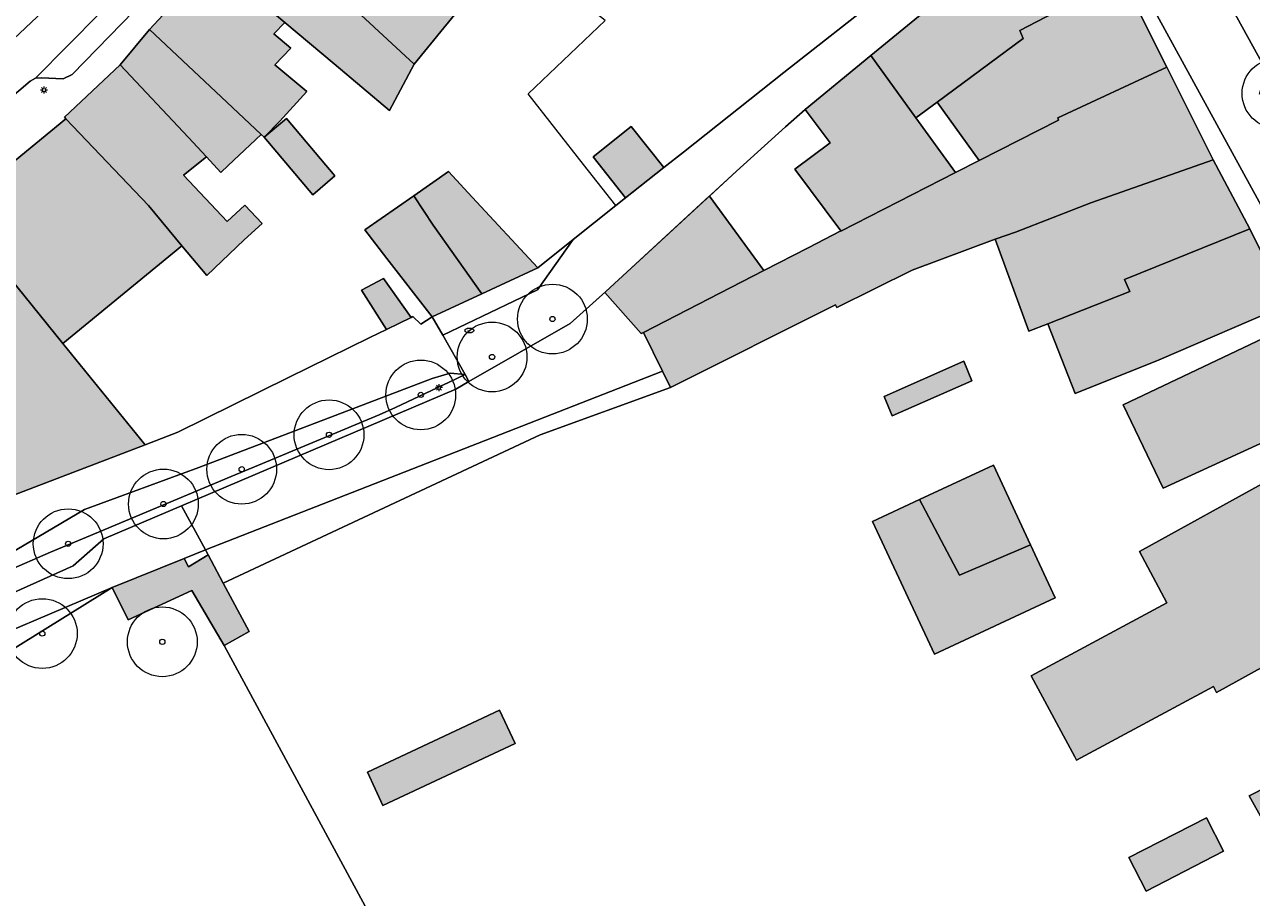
# Model space of a CAD drawing. Header units: metres. Extents: x 187482 to 189800, y 333582 to 335019.
# Tile 181 of 256: x 189031 to 189119, y 334170 to 334233. Entities that reach past the tile are written whole.
import ezdxf
from ezdxf.enums import TextEntityAlignment as Align

# ---------------------------------------------------------------- set-up
doc = ezdxf.new("R2010")
doc.units = ezdxf.units.M
doc.layers.get('0').update_dxf_attribs({"color": 252, "lineweight": 18})
for name, color, linetype, lineweight in [('B-WE-GR-BEPLANTING_CULTUUR_BOSPLANTSOEN-GV', 252, 'Continuous', 18), ('B-WE-GR-BOOM-S', 252, 'Continuous', 18), ('B-WE-GR-HAAG-G', 252, 'GR-HAAG1-SO', 18), ('B-WE-IE-MEUBILAIR-S', 252, 'Continuous', 18), ('B-WE-IE-TERREINAFSCHEIDING_KUNSTMATIG_HEKWERK-G', 252, 'IE-TERREINAFSCHEIDING_KUNSTMATIG-SO', 18), ('B-WE-IE-TERREINAFSCHEIDING_KUNSTMATIG_MUUR-G', 252, 'IE-TERREINAFSCHEIDING_KUNSTMATIG-SO', 18), ('B-WE-OG-BEBOUWING-GV', 252, 'Continuous', 18), ('B-WE-OG-TERREIN_ERF-GV', 252, 'Continuous', 18), ('B-WE-OG-WEG-GV', 252, 'Continuous', 18), ('B-WE-VH-GESLOTENVERHARDING_ASFALT-GV', 252, 'Continuous', 18), ('B-WE-VH-OPENVERHARDING_BETONSTRAATSTEEN-GV', 252, 'Continuous', 18), ('B-WE-VH-OPENVERHARDING_SIERBESTRATING-GV', 252, 'Continuous', 18), ('B-WE-VH-OPENVERHARDING_STRAATBAKSTEEN-GV', 252, 'Continuous', 18)]:
    doc.layers.add(name, color=color, linetype=linetype, lineweight=lineweight)
doc.layers.add('B-WE-OG-BEBOUWING-V', color=7, linetype='Continuous', lineweight=18, true_color=0xf0f0f0)
doc.styles.add('NLCS-ISO', font='NLCS-ISO.ttf')
doc.linetypes.add('GR-HAAG1-SO', pattern='A,6,[176,NLCS.SHX,S=0.125,R=0,X=0,Y=0],-2', length=8)
doc.linetypes.add('IE-TERREINAFSCHEIDING_KUNSTMATIG-SO', pattern='A,4,[82,NLCS.SHX,S=0.75,R=90,X=0,Y=0],4,-2', length=10)

# ---------------------------------------------------------------- blocks, each defined once
blk = doc.blocks.new('SIE-MEUBILAIR_PAAL_LICHTMAST-SO')
for points in [[(-0.62, 0), (-1, 0)], [(-0.71, 0.71), (-0.44, 0.44)], [(0, 1), (0, 0.62)], [(0.44, 0.44), (0.71, 0.71)], [(1, 0), (0.62, 0)], [(-0.71, -0.71), (-0.44, -0.44)], [(0, -0.62), (0, -1)], [(0.44, -0.44), (0.71, -0.71)]]:
    blk.add_lwpolyline(points)
blk.add_circle((0, 0), 0.5)
blk = doc.blocks.new('SIE-MEUBILAIR_PUT_BRANDKRAAN-SO')
blk.add_ellipse((0, 0), major_axis=(1.25, 0), ratio=0.54)
at = {"style": 'NLCS-ISO'}
blk.add_text('bk', height=0.75, dxfattribs=at).set_placement((0.03, 0), align=Align.MIDDLE_CENTER)
blk = doc.blocks.new('SGR-BOOM_GBKN-SO')
at = {"color": 0, "linetype": 'ByBlock', "lineweight": 18}
for radius in [2, 0.15]:
    blk.add_circle((0, 0), radius, dxfattribs=at)

msp = doc.modelspace()

# ---------------------------------------------------------------- hatches: boundary and pattern name
at = {"layer": 'B-WE-OG-BEBOUWING-V'}
h = msp.add_hatch(color=256, dxfattribs=at)
h.dxf.hatch_style = 1
h.paths.add_polyline_path([(189047.814, 334240.844), (189055.402, 334233.721), (189059.221, 334230.185), (189061.359, 334232.806), (189063.997, 334236.041), (189061.716, 334237.687), (189056.422, 334241.505), (189056.507, 334241.635), (189051.728, 334245.542)], flags=17)
h = msp.add_hatch(color=256, dxfattribs=at)
h.dxf.hatch_style = 1
h.paths.add_polyline_path([(189096.72, 334227.469), (189102.882, 334232.042), (189102.661, 334232.598), (189109.952, 334236.429), (189106.999, 334242.293), (189099.601, 334237.08), (189091.962, 334230.801), (189095.195, 334226.338)], flags=17)
h = msp.add_hatch(color=256, dxfattribs=at)
h.dxf.hatch_style = 1
h.paths.add_polyline_path([(189047.814, 334240.844), (189044.778, 334237.544), (189049.957, 334233.187), (189053.486, 334230.216), (189057.447, 334226.881), (189059.221, 334230.185), (189055.402, 334233.721)], flags=17)
h = msp.add_hatch(color=256, dxfattribs=at)
h.dxf.hatch_style = 1
h.paths.add_polyline_path([(189049.957, 334233.187), (189044.778, 334237.544), (189040.239, 334232.668), (189045.792, 334227.469), (189048.266, 334225.152), (189048.462, 334224.969), (189049.602, 334226.105), (189051.533, 334228.221), (189049.239, 334230.152), (189050.389, 334231.327), (189049.155, 334232.367)], flags=17)
h = msp.add_hatch(color=256, dxfattribs=at)
h.dxf.hatch_style = 1
h.paths.add_polyline_path([(189105.429, 334226.178), (189105.364, 334226.344), (189113.199, 334229.978), (189109.952, 334236.429), (189102.661, 334232.598), (189102.882, 334232.042), (189096.72, 334227.469), (189099.743, 334223.295)], flags=17)
h = msp.add_hatch(color=256, dxfattribs=at)
h.dxf.hatch_style = 1
h.paths.add_polyline_path([(189040.239, 334232.668), (189038.152, 334230.144), (189043.042, 334224.928), (189044.338, 334223.544), (189045.363, 334222.422), (189045.9, 334222.927), (189048.266, 334225.152), (189045.792, 334227.469)], flags=17)
h = msp.add_hatch(color=256, dxfattribs=at)
h.dxf.hatch_style = 1
h.paths.add_polyline_path([(189044.338, 334223.544), (189043.042, 334224.928), (189038.152, 334230.144), (189034.156, 334226.383), (189034.251, 334226.283), (189040.171, 334220.049), (189042.566, 334217.158), (189044.352, 334215.039), (189047.043, 334217.591), (189048.329, 334218.776), (189047.095, 334220.095), (189045.809, 334218.91), (189042.686, 334222.245)], flags=17)
h = msp.add_hatch(color=256, dxfattribs=at)
h.dxf.hatch_style = 1
h.paths.add_polyline_path([(189095.195, 334226.338), (189091.962, 334230.801), (189087.262, 334226.952), (189089.052, 334224.544), (189086.524, 334222.665), (189089.805, 334218.251), (189089.823, 334218.217), (189098.03, 334222.424)], flags=17)
h = msp.add_hatch(color=256, dxfattribs=at)
h.dxf.hatch_style = 1
h.paths.add_polyline_path([(189113.199, 334229.978), (189105.364, 334226.344), (189105.429, 334226.178), (189099.743, 334223.295), (189098.03, 334222.424), (189089.823, 334218.217), (189089.805, 334218.251), (189087.464, 334217.034), (189084.296, 334215.403), (189075.66, 334210.957), (189077.023, 334208.193), (189077.601, 334207.02), (189089.427, 334212.94), (189089.537, 334212.751), (189094.925, 334215.415), (189100.881, 334217.64), (189102.332, 334218.152), (189107.738, 334220.256), (189116.505, 334223.335)], flags=17)
h = msp.add_hatch(color=256, dxfattribs=at)
h.dxf.hatch_style = 1
h.paths.add_polyline_path([(189034.251, 334226.283), (189029.523, 334222.409), (189029.471, 334222.472), (189026.225, 334219.823), (189026.32, 334219.703), (189034.047, 334210.177), (189042.566, 334217.158), (189040.171, 334220.049)], flags=17)
h = msp.add_hatch(color=256, dxfattribs=at)
h.dxf.hatch_style = 1
h.paths.add_polyline_path([(189048.47, 334224.96), (189051.952, 334220.834), (189053.544, 334222.177), (189050.061, 334226.303)], flags=17)
h = msp.add_hatch(color=256, dxfattribs=at)
h.dxf.hatch_style = 1
h.paths.add_polyline_path([(189077.119, 334222.774), (189074.795, 334225.717), (189072.048, 334223.548), (189074.372, 334220.605)], flags=17)
h = msp.add_hatch(color=256, dxfattribs=at)
h.dxf.hatch_style = 1
h.paths.add_polyline_path([(189110.165, 334214.761), (189119.136, 334218.386), (189116.505, 334223.335), (189107.738, 334220.256), (189102.332, 334218.152), (189100.881, 334217.64), (189103.302, 334211.049), (189104.65, 334211.582), (189110.527, 334213.905)], flags=17)
h = msp.add_hatch(color=256, dxfattribs=at)
h.dxf.hatch_style = 1
h.paths.add_polyline_path([(189064.076, 334213.72), (189068.101, 334215.594), (189063.386, 334220.661), (189061.684, 334222.488), (189059.195, 334220.754), (189060.585, 334218.647)], flags=17)
h = msp.add_hatch(color=256, dxfattribs=at)
h.dxf.hatch_style = 1
h.paths.add_polyline_path([(189060.525, 334212.067), (189064.076, 334213.72), (189060.585, 334218.647), (189059.195, 334220.754), (189055.681, 334218.306), (189057.27, 334216.259)], flags=17)
h = msp.add_hatch(color=256, dxfattribs=at)
h.dxf.hatch_style = 1
h.paths.add_polyline_path([(189072.936, 334213.861), (189072.897, 334213.825), (189075.506, 334210.878), (189075.66, 334210.957), (189084.296, 334215.403), (189080.405, 334220.738), (189080.388, 334220.762)], flags=17)
h = msp.add_hatch(color=256, dxfattribs=at)
h.dxf.hatch_style = 1
h.paths.add_polyline_path([(189018.431, 334213.406), (189022.25, 334207.075), (189024.528, 334203.593), (189027.601, 334198.2), (189039.945, 334202.906), (189034.047, 334210.177), (189026.32, 334219.703), (189021.608, 334215.849), (189021.53, 334215.944)], flags=17)
h = msp.add_hatch(color=256, dxfattribs=at)
h.dxf.hatch_style = 1
h.paths.add_polyline_path([(189119.136, 334218.386), (189110.165, 334214.761), (189110.527, 334213.905), (189104.65, 334211.582), (189106.624, 334206.588), (189112.633, 334209), (189121.835, 334212.957)], flags=17)
h = msp.add_hatch(color=256, dxfattribs=at)
h.dxf.hatch_style = 1
h.paths.add_polyline_path([(189057.23, 334211.176), (189059, 334212.036), (189057.021, 334214.82), (189055.457, 334213.985)], flags=17)
h = msp.add_hatch(color=256, dxfattribs=at)
h.dxf.hatch_style = 1
h.paths.add_polyline_path([(189122.474, 334211.669), (189110.055, 334205.769), (189112.923, 334199.786), (189125.677, 334205.646)], flags=17)
h = msp.add_hatch(color=256, dxfattribs=at)
h.dxf.hatch_style = 1
h.paths.add_polyline_path([(189093.495, 334204.975), (189099.218, 334207.488), (189098.637, 334208.888), (189092.914, 334206.374)], flags=17)
h = msp.add_hatch(color=256, dxfattribs=at)
h.dxf.hatch_style = 1
h.paths.add_polyline_path([(189103.411, 334195.735), (189100.751, 334201.447), (189095.453, 334198.979), (189098.327, 334193.569)], flags=17)
h = msp.add_hatch(color=256, dxfattribs=at)
h.dxf.hatch_style = 1
h.paths.add_polyline_path([(189122.543, 334197.061), (189120.676, 334200.456), (189111.227, 334195.26), (189113.198, 334191.584), (189103.47, 334186.35), (189106.581, 334180.529), (189106.708, 334180.292), (189116.528, 334185.569), (189116.758, 334185.142), (189126.579, 334190.569), (189124.144, 334194.976), (189124.249, 334195.04), (189123.013, 334197.32)], flags=17)
h = msp.add_hatch(color=256, dxfattribs=at)
h.dxf.hatch_style = 1
h.paths.add_polyline_path([(189103.411, 334195.735), (189098.327, 334193.569), (189095.453, 334198.979), (189092.094, 334197.414), (189096.524, 334187.903), (189105.181, 334191.935)], flags=17)
h = msp.add_hatch(color=256, dxfattribs=at)
h.dxf.hatch_style = 1
h.paths.add_polyline_path([(189044.45, 334195.016), (189043.04, 334194.161), (189042.735, 334194.76), (189037.562, 334192.681), (189038.711, 334190.348), (189043.292, 334192.461), (189045.61, 334188.521), (189047.39, 334189.522), (189045.535, 334192.988)], flags=17)
h = msp.add_hatch(color=256, dxfattribs=at)
h.dxf.hatch_style = 1
h.paths.add_polyline_path([(189135.906, 334186.284), (189119.097, 334177.735), (189121.085, 334174.171), (189129.228, 334178.613), (189131.654, 334174.22), (189139.832, 334178.933)], flags=17)
h = msp.add_hatch(color=256, dxfattribs=at)
h.dxf.hatch_style = 1
h.paths.add_polyline_path([(189056.989, 334177.042), (189066.457, 334181.48), (189065.337, 334183.869), (189055.869, 334179.432)], flags=17)
h = msp.add_hatch(color=256, dxfattribs=at)
h.dxf.hatch_style = 1
h.paths.add_polyline_path([(189110.464, 334173.313), (189111.697, 334170.911), (189117.258, 334173.764), (189116.025, 334176.166)], flags=17)

# ---------------------------------------------------------------- linework, layer by layer
at = {"layer": 'B-WE-GR-BEPLANTING_CULTUUR_BOSPLANTSOEN-GV', "flags": 128}
msp.add_lwpolyline([(189021.298, 334188.183), (189034.78, 334194.223), (189036.984, 334196.165), (189042.543, 334198.532), (189062.206, 334206.904), (189063.15, 334207.444), (189062.89, 334207.949), (189061.73, 334207.388), (189057.88, 334205.587), (189056.725, 334205.047), (189048.071, 334201.454), (189046.114, 334200.641), (189042.98, 334199.324), (189036.296, 334196.516), (189033.161, 334195.199), (189029.981, 334193.826)], dxfattribs=at)
at = {"layer": 'B-WE-GR-HAAG-G', "ltscale": 0.2, "flags": 128}
for points in [[(189044.256, 334195.374), (189042.543, 334198.532)], [(189044.45, 334195.016), (189044.256, 334195.374)], [(189045.61, 334188.521), (189064.859, 334152.909), (189077.218, 334159.42), (189097.016, 334127.49)]]:
    msp.add_lwpolyline(points, dxfattribs=at)
at = {"layer": 'B-WE-IE-TERREINAFSCHEIDING_KUNSTMATIG_HEKWERK-G', "ltscale": 0.2, "flags": 128}
for points in [[(189063.15, 334207.444), (189070.41, 334211.595), (189072.976, 334213.897)], [(189042.543, 334198.532), (189062.206, 334206.904), (189063.15, 334207.444)], [(189010.905, 334183.986), (189021.298, 334188.183), (189034.78, 334194.223), (189036.984, 334196.165), (189042.543, 334198.532)]]:
    msp.add_lwpolyline(points, dxfattribs=at)
at = {"layer": 'B-WE-IE-TERREINAFSCHEIDING_KUNSTMATIG_MUUR-G', "ltscale": 0.2, "flags": 128}
for points in [[(189071.362, 334223.006), (189067.398, 334228.062), (189072.923, 334233.326), (189069.892, 334235.731), (189075.558, 334243.438)], [(189085.74, 334229.583), (189092.914, 334235.249)], [(189073.676, 334220.055), (189085.74, 334229.583)], [(189087.262, 334226.952), (189085.853, 334225.691)], [(189073.676, 334220.055), (189071.362, 334223.006)], [(189082.328, 334222.509), (189072.976, 334213.897)], [(189070.623, 334217.612), (189073.676, 334220.055)], [(189068.101, 334215.594), (189070.623, 334217.612)], [(189056.05, 334210.602), (189057.23, 334211.176)], [(189050.215, 334207.718), (189056.05, 334210.602)], [(189039.945, 334202.906), (189042.285, 334203.798)], [(189027.601, 334198.2), (189039.945, 334202.906)]]:
    msp.add_lwpolyline(points, dxfattribs=at)
at = {"layer": 'B-WE-OG-BEBOUWING-GV', "flags": 128}
for points in [[(189047.814, 334240.844), (189055.402, 334233.721), (189059.221, 334230.185), (189061.359, 334232.806), (189063.997, 334236.041), (189061.716, 334237.687), (189056.422, 334241.505), (189056.507, 334241.635), (189051.728, 334245.542)], [(189096.72, 334227.469), (189102.882, 334232.042), (189102.661, 334232.598), (189109.952, 334236.429), (189106.999, 334242.293), (189099.601, 334237.08), (189091.962, 334230.801), (189095.195, 334226.338)], [(189047.814, 334240.844), (189044.778, 334237.544), (189049.957, 334233.187), (189053.486, 334230.216), (189057.447, 334226.881), (189059.221, 334230.185), (189055.402, 334233.721)], [(189049.957, 334233.187), (189044.778, 334237.544), (189040.239, 334232.668), (189045.792, 334227.469), (189048.266, 334225.152), (189048.462, 334224.969), (189049.602, 334226.105), (189051.533, 334228.221), (189049.239, 334230.152), (189050.389, 334231.327), (189049.155, 334232.367)], [(189105.429, 334226.178), (189105.364, 334226.344), (189113.199, 334229.978), (189109.952, 334236.429), (189102.661, 334232.598), (189102.882, 334232.042), (189096.72, 334227.469), (189099.743, 334223.295)], [(189040.239, 334232.668), (189038.152, 334230.144), (189043.042, 334224.928), (189044.338, 334223.544), (189045.363, 334222.422), (189045.9, 334222.927), (189048.266, 334225.152), (189045.792, 334227.469)], [(189044.338, 334223.544), (189043.042, 334224.928), (189038.152, 334230.144), (189034.156, 334226.383), (189034.251, 334226.283), (189040.171, 334220.049), (189042.566, 334217.158), (189044.352, 334215.039), (189047.043, 334217.591), (189048.329, 334218.776), (189047.095, 334220.095), (189045.809, 334218.91), (189042.686, 334222.245)], [(189095.195, 334226.338), (189091.962, 334230.801), (189087.262, 334226.952), (189089.052, 334224.544), (189086.524, 334222.665), (189089.805, 334218.251), (189089.823, 334218.217), (189098.03, 334222.424)], [(189113.199, 334229.978), (189105.364, 334226.344), (189105.429, 334226.178), (189099.743, 334223.295), (189098.03, 334222.424), (189089.823, 334218.217), (189089.805, 334218.251), (189087.464, 334217.034), (189084.296, 334215.403), (189075.66, 334210.957), (189077.023, 334208.193), (189077.601, 334207.02), (189089.427, 334212.94), (189089.537, 334212.751), (189094.925, 334215.415), (189100.881, 334217.64), (189102.332, 334218.152), (189107.738, 334220.256), (189116.505, 334223.335)], [(189034.251, 334226.283), (189029.523, 334222.409), (189029.471, 334222.472), (189026.225, 334219.823), (189026.32, 334219.703), (189034.047, 334210.177), (189042.566, 334217.158), (189040.171, 334220.049)], [(189048.47, 334224.96), (189051.952, 334220.834), (189053.544, 334222.177), (189050.061, 334226.303)], [(189077.119, 334222.774), (189074.795, 334225.717), (189072.048, 334223.548), (189074.372, 334220.605)], [(189110.165, 334214.761), (189119.136, 334218.386), (189116.505, 334223.335), (189107.738, 334220.256), (189102.332, 334218.152), (189100.881, 334217.64), (189103.302, 334211.049), (189104.65, 334211.582), (189110.527, 334213.905)], [(189064.076, 334213.72), (189068.101, 334215.594), (189063.386, 334220.661), (189061.684, 334222.488), (189059.195, 334220.754), (189060.585, 334218.647)], [(189060.525, 334212.067), (189064.076, 334213.72), (189060.585, 334218.647), (189059.195, 334220.754), (189055.681, 334218.306), (189057.27, 334216.259)], [(189072.936, 334213.861), (189072.897, 334213.825), (189075.506, 334210.878), (189075.66, 334210.957), (189084.296, 334215.403), (189080.405, 334220.738), (189080.388, 334220.762)], [(189018.431, 334213.406), (189022.25, 334207.075), (189024.528, 334203.593), (189027.601, 334198.2), (189039.945, 334202.906), (189034.047, 334210.177), (189026.32, 334219.703), (189021.608, 334215.849), (189021.53, 334215.944)], [(189119.136, 334218.386), (189110.165, 334214.761), (189110.527, 334213.905), (189104.65, 334211.582), (189106.624, 334206.588), (189112.633, 334209), (189121.835, 334212.957)], [(189057.23, 334211.176), (189059, 334212.036), (189057.021, 334214.82), (189055.457, 334213.985)], [(189122.474, 334211.669), (189110.055, 334205.769), (189112.923, 334199.786), (189125.677, 334205.646)], [(189093.495, 334204.975), (189099.218, 334207.488), (189098.637, 334208.888), (189092.914, 334206.374)], [(189103.411, 334195.735), (189100.751, 334201.447), (189095.453, 334198.979), (189098.327, 334193.569)], [(189122.543, 334197.061), (189120.676, 334200.456), (189111.227, 334195.26), (189113.198, 334191.584), (189103.47, 334186.35), (189106.581, 334180.529), (189106.708, 334180.292), (189116.528, 334185.569), (189116.758, 334185.142), (189126.579, 334190.569), (189124.144, 334194.976), (189124.249, 334195.04), (189123.013, 334197.32)], [(189103.411, 334195.735), (189098.327, 334193.569), (189095.453, 334198.979), (189092.094, 334197.414), (189096.524, 334187.903), (189105.181, 334191.935)], [(189044.45, 334195.016), (189043.04, 334194.161), (189042.735, 334194.76), (189037.562, 334192.681), (189038.711, 334190.348), (189043.292, 334192.461), (189045.61, 334188.521), (189047.39, 334189.522), (189045.535, 334192.988)], [(189135.906, 334186.284), (189119.097, 334177.735), (189121.085, 334174.171), (189129.228, 334178.613), (189131.654, 334174.22), (189139.832, 334178.933)], [(189056.989, 334177.042), (189066.457, 334181.48), (189065.337, 334183.869), (189055.869, 334179.432)], [(189110.464, 334173.313), (189111.697, 334170.911), (189117.258, 334173.764), (189116.025, 334176.166)]]:
    msp.add_lwpolyline(points, close=True, dxfattribs=at)
at = {"layer": 'B-WE-OG-TERREIN_ERF-GV', "flags": 128}
for points in [[(189063.997, 334236.041), (189061.359, 334232.806), (189059.221, 334230.185), (189057.447, 334226.881), (189053.486, 334230.216), (189049.957, 334233.187), (189049.155, 334232.367), (189050.389, 334231.327), (189049.239, 334230.152), (189051.533, 334228.221), (189049.602, 334226.105), (189048.462, 334224.969), (189048.266, 334225.152), (189045.9, 334222.927), (189045.363, 334222.422), (189044.338, 334223.544), (189042.686, 334222.245), (189045.809, 334218.91), (189047.095, 334220.095), (189048.329, 334218.776), (189047.043, 334217.591), (189044.352, 334215.039), (189042.566, 334217.158), (189034.047, 334210.177), (189039.945, 334202.906), (189042.285, 334203.798), (189050.215, 334207.718), (189056.05, 334210.602), (189057.23, 334211.176), (189055.457, 334213.985), (189057.021, 334214.82), (189059, 334212.036), (189059.138, 334212.108), (189059.71, 334211.547), (189060.525, 334212.067), (189057.27, 334216.259), (189055.681, 334218.306), (189059.195, 334220.754), (189061.684, 334222.488), (189063.386, 334220.661), (189068.101, 334215.594), (189070.623, 334217.612), (189073.676, 334220.055), (189074.372, 334220.605), (189072.048, 334223.548), (189074.795, 334225.717), (189077.119, 334222.774), (189078.527, 334223.886), (189085.74, 334229.583), (189092.914, 334235.249)], [(189121.835, 334212.957), (189112.633, 334209), (189106.624, 334206.588), (189104.65, 334211.582), (189103.302, 334211.049), (189100.881, 334217.64), (189094.925, 334215.415), (189089.537, 334212.751), (189089.427, 334212.94), (189077.601, 334207.02), (189068.251, 334203.629), (189045.535, 334192.988), (189047.39, 334189.522), (189045.61, 334188.521), (189064.859, 334152.909)], [(189125.677, 334205.646), (189112.923, 334199.786), (189110.055, 334205.769), (189122.474, 334211.669)], [(189026.923, 334065.654), (189063.445, 334089.927), (189057.885, 334100.786), (189066.55, 334106.181), (189084.466, 334118.945), (189092.195, 334124.577), (189097.016, 334127.49), (189077.218, 334159.42), (189064.859, 334152.909), (189045.61, 334188.521), (189043.292, 334192.461), (189038.711, 334190.348), (189037.562, 334192.681), (189029.214, 334187.482)], [(189121.085, 334174.171), (189119.097, 334177.735), (189135.906, 334186.284)]]:
    msp.add_lwpolyline(points, dxfattribs=at)
for points in [[(189089.805, 334218.251), (189086.524, 334222.665), (189089.052, 334224.544), (189087.262, 334226.952), (189085.853, 334225.691), (189082.328, 334222.509), (189080.405, 334220.738), (189084.296, 334215.403), (189087.464, 334217.034)], [(189098.03, 334222.424), (189099.743, 334223.295), (189096.72, 334227.469), (189095.195, 334226.338)], [(189048.47, 334224.96), (189050.061, 334226.303), (189053.544, 334222.177), (189051.952, 334220.834)], [(189070.623, 334217.612), (189068.101, 334215.594), (189064.076, 334213.72), (189060.525, 334212.067), (189061.276, 334210.759), (189068.07, 334214.002)], [(189042.543, 334198.532), (189044.256, 334195.374), (189077.023, 334208.193), (189075.66, 334210.957), (189075.506, 334210.878), (189072.897, 334213.825), (189072.936, 334213.861), (189070.41, 334211.595), (189063.15, 334207.444), (189062.206, 334206.904)], [(189044.45, 334195.016), (189045.535, 334192.988), (189068.251, 334203.629), (189077.601, 334207.02), (189077.023, 334208.193), (189044.256, 334195.374)], [(189099.218, 334207.488), (189093.495, 334204.975), (189092.914, 334206.374), (189098.637, 334208.888)], [(189103.411, 334195.735), (189105.181, 334191.935), (189096.524, 334187.903), (189092.094, 334197.414), (189095.453, 334198.979), (189100.751, 334201.447)], [(189103.47, 334186.35), (189113.198, 334191.584), (189111.227, 334195.26), (189120.676, 334200.456), (189122.543, 334197.061), (189123.013, 334197.32), (189124.249, 334195.04), (189124.144, 334194.976), (189126.579, 334190.569), (189116.758, 334185.142), (189116.528, 334185.569), (189106.708, 334180.292), (189106.581, 334180.529)], [(188994.342, 334174.747), (189008.22, 334179.377), (189013.513, 334182.456), (189037.562, 334192.681), (189042.735, 334194.76), (189044.256, 334195.374), (189042.543, 334198.532), (189036.984, 334196.165), (189034.78, 334194.223), (189021.298, 334188.183), (189010.905, 334183.986), (189002.511, 334180.547), (189000, 334179.525), (188996.896, 334178.255), (188993.543, 334176.883)], [(189042.735, 334194.76), (189043.04, 334194.161), (189044.45, 334195.016), (189044.256, 334195.374)], [(189008.22, 334179.377), (189015.857, 334182.264), (189029.214, 334187.482), (189037.562, 334192.681), (189013.513, 334182.456)], [(189056.989, 334177.042), (189055.869, 334179.432), (189065.337, 334183.869), (189066.457, 334181.48)], [(189111.697, 334170.911), (189110.464, 334173.313), (189116.025, 334176.166), (189117.258, 334173.764)]]:
    msp.add_lwpolyline(points, close=True, dxfattribs=at)
at = {"layer": 'B-WE-OG-WEG-GV', "flags": 128}
msp.add_lwpolyline([(189062.89, 334207.949), (189061.81, 334208.028), (189060.52, 334207.661), (189043.798, 334201.272), (189035.601, 334198.269), (189025.219, 334192.137), (189023.329, 334191.278), (189023.427, 334190.996), (189029.981, 334193.826), (189033.161, 334195.199), (189036.296, 334196.516), (189042.98, 334199.324), (189046.114, 334200.641), (189048.071, 334201.454), (189056.725, 334205.047), (189057.88, 334205.587), (189061.73, 334207.388)], close=True, dxfattribs=at)
at = {"layer": 'B-WE-VH-GESLOTENVERHARDING_ASFALT-GV', "flags": 128}
msp.add_lwpolyline([(189025.219, 334192.137), (189035.601, 334198.269), (189043.798, 334201.272), (189060.52, 334207.661), (189061.81, 334208.028), (189062.89, 334207.949), (189061.276, 334210.759), (189060.525, 334212.067), (189059.71, 334211.547), (189059.138, 334212.108), (189059, 334212.036), (189057.23, 334211.176), (189056.05, 334210.602), (189050.215, 334207.718), (189042.285, 334203.798), (189039.945, 334202.906), (189027.601, 334198.2)], dxfattribs=at)
at = {"layer": 'B-WE-VH-OPENVERHARDING_BETONSTRAATSTEEN-GV', "flags": 128}
for points in [[(189119.823, 334228.047), (189120.183, 334229.333), (189120.258, 334229.722), (189120.131, 334230.098), (189112.231, 334244.413), (189112.072, 334244.681), (189108.999, 334243.235), (189112.114, 334237.459), (189112.245, 334237.086), (189112.215, 334236.692), (189111.826, 334235.453), (189111.798, 334235.05), (189111.945, 334234.674), (189134.842, 334192.859), (189135.084, 334192.551), (189135.436, 334192.379), (189136.802, 334191.986)], [(189023.692, 334222.16), (189031.706, 334228.981), (189032.077, 334229.181), (189041.339, 334238.583), (189039.298, 334240.78), (189033.437, 334234.765), (189026.759, 334228.473), (189022.041, 334224.63)]]:
    msp.add_lwpolyline(points, dxfattribs=at)
at = {"layer": 'B-WE-VH-OPENVERHARDING_SIERBESTRATING-GV', "flags": 128}
msp.add_lwpolyline([(189061.276, 334210.759), (189062.89, 334207.949), (189063.15, 334207.444), (189070.41, 334211.595), (189072.936, 334213.861), (189080.388, 334220.762), (189080.405, 334220.738), (189082.328, 334222.509), (189085.853, 334225.691), (189087.262, 334226.952), (189091.962, 334230.801), (189099.601, 334237.08), (189106.999, 334242.293), (189105.751, 334244.871), (189097.761, 334239.345), (189094.317, 334236.514), (189092.914, 334235.249), (189085.74, 334229.583), (189078.527, 334223.886), (189077.119, 334222.774), (189074.372, 334220.605), (189073.676, 334220.055), (189070.623, 334217.612), (189068.07, 334214.002)], close=True, dxfattribs=at)
at = {"layer": 'B-WE-VH-OPENVERHARDING_STRAATBAKSTEEN-GV', "flags": 128}
for points in [[(189026.759, 334228.473), (189033.437, 334234.765), (189039.298, 334240.78), (189043.734, 334245.332), (189076.093, 334278.541), (189074.941, 334279.63), (189069.222, 334273.274), (189062.941, 334266.416), (189062.317, 334265.839), (189057.186, 334260.668), (189054.314, 334257.775), (189051.786, 334255.227), (189049.917, 334253.343), (189046.542, 334250.016), (189037.371, 334240.736), (189029.521, 334233.396)], [(189029.523, 334222.409), (189034.251, 334226.283), (189034.156, 334226.383), (189038.152, 334230.144), (189040.239, 334232.668), (189044.778, 334237.544), (189047.814, 334240.844), (189051.728, 334245.542), (189054.664, 334248.743), (189057.801, 334252.151), (189063.795, 334258.2), (189066.071, 334260.497), (189067.094, 334261.516), (189070.537, 334264.776), (189073.982, 334268.036), (189080.604, 334274.294), (189079.379, 334275.447)], [(189075.321, 334272.724), (189075.795, 334272.304), (189075.911, 334271.937), (189075.745, 334271.59), (189067.211, 334262.832), (189066.873, 334262.787), (189066.538, 334262.853), (189066.123, 334263.241), (189065.748, 334263.348), (189065.372, 334263.242), (189053.705, 334251.255), (189053.492, 334250.92), (189053.439, 334250.526), (189053.541, 334249.305), (189053.499, 334248.909), (189053.29, 334248.57), (189034.695, 334229.451), (189034.055, 334229.13), (189032.497, 334229.215), (189032.077, 334229.181), (189031.706, 334228.981), (189023.692, 334222.16)], [(189157.224, 334165.379), (189153.849, 334171.422), (189149.219, 334179.713), (189147.141, 334183.435), (189144.708, 334187.791), (189142.657, 334191.465), (189140.603, 334195.187), (189137.713, 334200.422), (189132.586, 334209.712), (189128.975, 334216.502), (189127.421, 334219.426), (189124.88, 334224.288), (189122.552, 334228.744), (189120.1, 334233.438), (189119.542, 334234.483), (189116.733, 334239.832), (189113.768, 334245.479), (189112.072, 334244.681), (189112.231, 334244.413), (189120.131, 334230.098), (189120.258, 334229.722), (189120.183, 334229.333), (189119.823, 334228.047)], [(189134.842, 334192.859), (189111.945, 334234.674), (189111.798, 334235.05), (189111.826, 334235.453), (189112.215, 334236.692), (189112.245, 334237.086), (189112.114, 334237.459), (189108.999, 334243.235), (189106.999, 334242.293), (189109.952, 334236.429), (189113.199, 334229.978), (189116.505, 334223.335), (189119.136, 334218.386), (189121.835, 334212.957)]]:
    msp.add_lwpolyline(points, dxfattribs=at)
msp.add_lwpolyline([(189032.077, 334229.181), (189032.497, 334229.215), (189034.055, 334229.13), (189034.695, 334229.451), (189053.29, 334248.57), (189053.499, 334248.909), (189053.541, 334249.305), (189053.439, 334250.526), (189053.492, 334250.92), (189045.896, 334243.209), (189041.339, 334238.583)], close=True, dxfattribs=at)

# ---------------------------------------------------------------- block references
at = {"layer": 'B-WE-GR-BOOM-S', "xscale": 1.25, "yscale": 1.25, "zscale": 1.25}
for p in [(189121.085, 334228.094), (189069.14, 334211.92), (189064.81, 334209.2), (189059.7, 334206.48), (189053.12, 334203.62), (189046.86, 334201.15), (189041.25, 334198.66), (189034.42, 334195.81), (189032.565, 334189.373), (189041.169, 334188.78)]:
    msp.add_blockref('SGR-BOOM_GBKN-SO', p, dxfattribs=at)
at = {"layer": 'B-WE-IE-MEUBILAIR-S', "xscale": 0.25, "yscale": 0.25, "zscale": 0.25}
for name, p in [('SIE-MEUBILAIR_PAAL_LICHTMAST-SO', (189032.681, 334228.333)), ('SIE-MEUBILAIR_PUT_BRANDKRAAN-SO', (189063.182, 334211.098)), ('SIE-MEUBILAIR_PAAL_LICHTMAST-SO', (189061, 334207))]:
    msp.add_blockref(name, p, dxfattribs=at)

doc.saveas('drawing.dxf')
